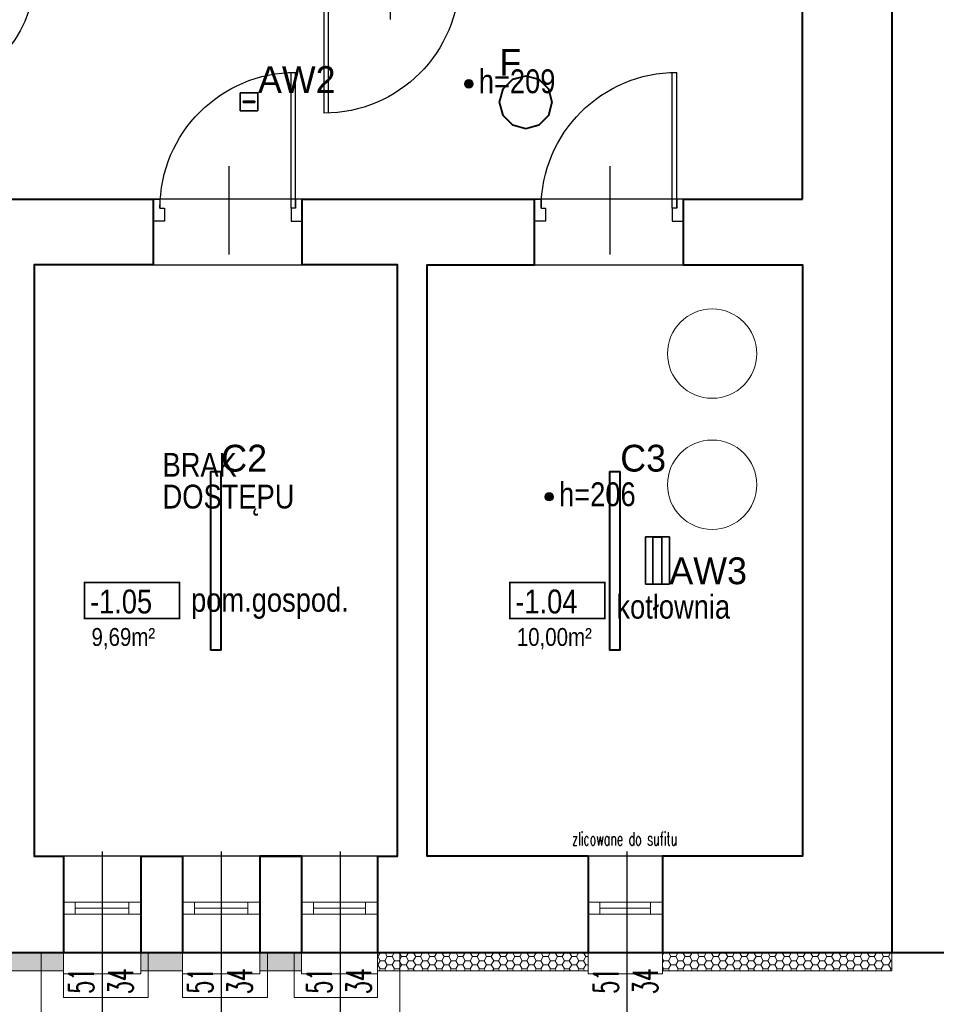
# Model space of a CAD drawing. Header units: millimetres. Extents: x -2616 to 3840, y -7331 to 10340.
# Tile 5 of 22: x 1858 to 2474, y 92 to 753. Entities that reach past the tile are written whole.
import ezdxf

# ---------------------------------------------------------------- set-up
doc = ezdxf.new("R2010")
doc.units = ezdxf.units.MM
for name, color, linetype, lineweight in [('#Warnice UG$0$0A_KONSTR', 8, 'Continuous', 40), ('#Warnice UG$0$0A_OCIEPLENIE', 8, 'Continuous', 0), ('#Warnice UG$0$0A_OPISY POM', 8, 'Continuous', 9), ('#Warnice UG$0$0A_POMOCNICZE', 8, 'Continuous', 9), ('#Warnice UG$0$0A_STOLARKA', 8, 'Continuous', 9)]:
    doc.layers.add(name, color=color, linetype=linetype, lineweight=lineweight)
for name, color, linetype in [('#Warnice UG$0$_a_drzwi', 8, 'Continuous'), ('#Warnice UG$0$Opisy', 8, 'Continuous'), ('DLX_BLD0_LUM', 5, 'Continuous'), ('DLX_BLD0_LUMKEY_IDX', 5, 'Continuous'), ('PODKŁAD', 8, 'Continuous')]:
    doc.layers.add(name, color=color, linetype=linetype)
doc.styles.add('#Warnice UG$0$1', font='simplex.shx', dxfattribs={"width": 0.6})
doc.styles.add('#Warnice UG$0$m1_romans', font='romans.shx', dxfattribs={"width": 0.8})
doc.styles.add('TableTextStyle', font='txt')
pattern_1 = [(0, (-100, -60), (4.7625, 2.74963064), [3.175, -6.35]), (120, (-100, -60), (-4.7625, 2.74963066), [3.175, -6.35]), (60, (-100, -60), (1e-08, 5.4992613), [-6.35, 3.175])]

# ---------------------------------------------------------------- blocks, each defined once
blk = doc.blocks.new('#Warnice UG$0$A$C372b6b25')
at = {"layer": '#Warnice UG$0$_a_drzwi'}
for p, q in [((3.33, -4.44), (3.33, 63.89)), ((5.56, -4.44), (5.56, 63.85)), ((37.04, 16.67), (37.04, -27.78)), ((0, 0), (3.33, 0)), ((3.33, 0), (3.33, -4.44)), ((3.33, -4.44), (5.56, -4.44)), ((5.56, -4.44), (5.56, -11.11)), ((69.44, -4.44), (69.44, -11.11)), ((71.67, -4.44), (69.44, -4.44)), ((71.67, 0), (71.67, -4.44)), ((75, 0), (71.67, 0)), ((5.56, -11.11), (0, -11.11)), ((69.44, -11.11), (75, -11.11))]:
    blk.add_line(p, q, dxfattribs=at)
for points in [[(0, 0), (0, -11.11)], [(75, 0), (75, -11.11)]]:
    blk.add_lwpolyline(points, dxfattribs=at)
blk.add_arc((3.33, -4.44), 68.33, 0, 90, dxfattribs=at)
blk = doc.blocks.new('#Warnice UG')
at = {"layer": '#Warnice UG$0$0A_OCIEPLENIE', "transparency": 33554687}
h = blk.add_hatch(dxfattribs=at)
h.set_pattern_fill('HONEY', color=256)
h.set_pattern_definition(pattern_1)
h.paths.add_polyline_path([(13612.12, 6380.63), (13607.12, 6380.63), (13607.12, 6368.63), (13612.12, 6368.63)])
h.paths.add_polyline_path([(13607.12, 6380.63), (13589.12, 6380.63), (13589.12, 6368.63), (13607.12, 6368.63)])
h.paths.add_polyline_path([(13589.12, 6380.63), (13584.12, 6380.63), (13584.12, 6368.63), (13589.12, 6368.63)])
h.paths.add_polyline_path([(13532.12, 6380.63), (13509.12, 6380.63), (13509.12, 6368.63), (13532.12, 6368.63)])
h.paths.add_polyline_path([(13509.12, 6380.63), (13504.12, 6380.63), (13504.12, 6368.63), (13509.12, 6368.63)])
h.paths.add_polyline_path([(13452.12, 6380.63), (13437.12, 6380.63), (13437.12, 6368.63), (13452.12, 6368.63)])
h.paths.add_polyline_path([(13437.12, 6380.63), (13354.45, 6380.63), (13354.45, 6368.63), (13437.12, 6368.63)])
h.paths.add_polyline_path([(13354.45, 6380.63), (13313.56, 6380.63), (13313.56, 6368.63), (13354.45, 6368.63)])
h.paths.add_polyline_path([(13313.56, 6380.63), (13298.56, 6380.63), (13298.56, 6368.63), (13313.56, 6368.63)])
h.paths.add_polyline_path([(13247.56, 6380.63), (13242.56, 6380.63), (13242.56, 6368.63), (13247.56, 6368.63)])
h.paths.add_polyline_path([(13242.56, 6380.63), (13224.56, 6380.63), (13224.56, 6368.63), (13242.56, 6368.63)])
h.paths.add_polyline_path([(13224.56, 6380.63), (13219.56, 6380.63), (13219.56, 6368.63), (13224.56, 6368.63)])
h.paths.add_polyline_path([(13167.56, 6380.63), (13152.56, 6380.63), (13152.56, 6368.63), (13167.56, 6368.63)])
h.paths.add_polyline_path([(13152.56, 6380.63), (13032.56, 6380.63), (13032.56, 6368.63), (13152.56, 6368.63)])
h.paths.add_polyline_path([(13032.56, 6380.63), (13017.56, 6380.63), (13017.56, 6368.63), (13032.56, 6368.63)])
h.paths.add_polyline_path([(12896.56, 6380.63), (12881.56, 6380.63), (12881.56, 6368.63), (12896.56, 6368.63)])
h.paths.add_polyline_path([(12881.56, 6380.63), (12397.56, 6380.63), (12397.56, 6633.63), (12385.56, 6633.63), (12385.56, 6368.63), (12397.56, 6368.63), (12881.56, 6368.63)])
h.paths.add_polyline_path([(12397.56, 6711.63), (12385.56, 6711.63), (12385.56, 6684.63), (12397.56, 6684.63)])
h.paths.add_polyline_path([(12397.56, 7140.63), (12385.56, 7140.63), (12385.56, 6762.63), (12397.56, 6762.63)])
h.paths.add_polyline_path([(13237.02, 6923.96), (13276.76, 6923.96), (13276.76, 6950.99), (13237.02, 6950.99)], flags=9)
h.paths.add_polyline_path([(12537.56, 7250.16), (12537.56, 7278.76), (12516.56, 7278.76), (12516.56, 7250.16)], flags=9)
h.paths.add_polyline_path([(12537.56, 7040.33), (12537.56, 7060.93), (12516.56, 7060.93), (12516.56, 7040.33)], flags=9)
h.paths.add_polyline_path([(12537.56, 6944.63), (12537.56, 6971.63), (12516.56, 6971.63), (12516.56, 6944.63)], flags=9)
h.paths.add_polyline_path([(12537.56, 6854.13), (12537.56, 6875.13), (12516.56, 6875.13), (12516.56, 6854.13)], flags=9)
h.paths.add_polyline_path([(12518.1, 6629.25), (12518.1, 6657.85), (12497.1, 6657.85), (12497.1, 6629.25)], flags=9)
h.paths.add_polyline_path([(12607.33, 7115.52), (12635.93, 7115.52), (12635.93, 7136.52), (12607.33, 7136.52)], flags=9)
h.paths.add_polyline_path([(12828.76, 7115.52), (12849.36, 7115.52), (12849.36, 7136.52), (12828.76, 7136.52)], flags=9)
h.paths.add_polyline_path([(12926.26, 7115.52), (12952.86, 7115.52), (12952.86, 7136.52), (12926.26, 7136.52)], flags=9)
h.paths.add_polyline_path([(12766.76, 7138.22), (12766.76, 7161.62), (12745.76, 7161.62), (12745.76, 7138.22)], flags=9)
h.paths.add_polyline_path([(12603.58, 6496.1), (12630.58, 6496.1), (12630.58, 6517.1), (12603.58, 6517.1)], flags=25)
h.paths.add_polyline_path([(12920.46, 6496.1), (12948.66, 6496.1), (12948.66, 6517.1), (12920.46, 6517.1)], flags=9)
h.paths.add_polyline_path([(13225.76, 6496.1), (13254.36, 6496.1), (13254.36, 6517.1), (13225.76, 6517.1)], flags=9)
h.paths.add_polyline_path([(13540.06, 6496.1), (13569.06, 6496.1), (13569.06, 6517.1), (13540.06, 6517.1)], flags=9)
h.paths.add_polyline_path([(13353.22, 6750.37), (13353.22, 6777.37), (13332.22, 6777.37), (13332.22, 6750.37)], flags=9)
h.paths.add_polyline_path([(13388.57, 6658.47), (13405.57, 6658.47), (13405.57, 6679.47), (13388.57, 6679.47)], flags=9)
h.paths.add_polyline_path([(13457.65, 6651.7), (13457.65, 6680.3), (13436.65, 6680.3), (13436.65, 6651.7)], flags=9)
h.paths.add_polyline_path([(13101.53, 7172.63), (13101.53, 7201.23), (13080.53, 7201.23), (13080.53, 7172.63)], flags=9)
h.paths.add_polyline_path([(13101.53, 6629.83), (13101.53, 6658.43), (13080.53, 6658.43), (13080.53, 6629.83)], flags=9)
h.paths.add_polyline_path([(12734.86, 6764.52), (12755.06, 6764.52), (12755.06, 6785.52), (12734.86, 6785.52)], flags=9)
h.paths.add_polyline_path([(12849.46, 6764.52), (12869.66, 6764.52), (12869.66, 6785.52), (12849.46, 6785.52)], flags=9)
h.paths.add_polyline_path([(12685.97, 6812.01), (12685.97, 6832.61), (12664.97, 6832.61), (12664.97, 6812.01)], flags=9)
h.paths.add_polyline_path([(12929.66, 6811.57), (12929.66, 6832.17), (12908.66, 6832.17), (12908.66, 6811.57)], flags=9)
h.paths.add_polyline_path([(13000.31, 6674.56), (13000.31, 6703.16), (12979.31, 6703.16), (12979.31, 6674.56)], flags=9)
h.paths.add_polyline_path([(13503.16, 6348.98), (13503.16, 6374.18), (13477.96, 6374.18), (13477.96, 6348.98)], flags=9)
h.paths.add_polyline_path([(13476.74, 6351.67), (13476.74, 6372.07), (13451.54, 6372.07), (13451.54, 6351.67)], flags=9)
h.paths.add_polyline_path([(13583.16, 6348.98), (13583.16, 6374.18), (13557.96, 6374.18), (13557.96, 6348.98)], flags=9)
h.paths.add_polyline_path([(13556.74, 6351.67), (13556.74, 6372.07), (13531.54, 6372.07), (13531.54, 6351.67)], flags=9)
h.paths.add_polyline_path([(13663.16, 6348.98), (13663.16, 6374.18), (13637.96, 6374.18), (13637.96, 6348.98)], flags=9)
h.paths.add_polyline_path([(13636.74, 6351.67), (13636.74, 6372.07), (13611.54, 6372.07), (13611.54, 6351.67)], flags=9)
h.paths.add_polyline_path([(13467.09, 6300.24), (13488.45, 6300.24), (13488.45, 6325.44), (13467.09, 6325.44)], flags=9)
h.paths.add_polyline_path([(13547.09, 6300.24), (13568.45, 6300.24), (13568.45, 6325.44), (13547.09, 6325.44)], flags=9)
h.paths.add_polyline_path([(13627.09, 6300.24), (13648.45, 6300.24), (13648.45, 6325.44), (13627.09, 6325.44)], flags=9)
h.paths.add_polyline_path([(13819.53, 6300.24), (13840.89, 6300.24), (13840.89, 6325.44), (13819.53, 6325.44)], flags=9)
h.paths.add_polyline_path([(13532.7, 6600.81), (13646.69, 6600.81), (13646.69, 6634.12), (13532.7, 6634.12)], flags=9)
h.paths.add_polyline_path([(13467.47, 6580.33), (13516.25, 6580.33), (13516.25, 6605.31), (13467.47, 6605.31)], flags=9)
h.paths.add_polyline_path([(13356.48, 7675.81), (13356.48, 7698.91), (13315.27, 7698.91), (13315.27, 7675.81)], flags=9)
h.paths.add_polyline_path([(13356.48, 6223.57), (13356.48, 6246.67), (13315.27, 6246.67), (13315.27, 6223.57)], flags=9)
h.paths.add_polyline_path([(13115.9, 7260.98), (13229.89, 7260.98), (13229.89, 7294.29), (13115.9, 7294.29)], flags=9)
h.paths.add_polyline_path([(12599.71, 6600.81), (12703.49, 6600.81), (12703.49, 6634.12), (12599.71, 6634.12)], flags=9)
h.paths.add_polyline_path([(12911.27, 6600.81), (13025.26, 6600.81), (13025.26, 6634.12), (12911.27, 6634.12)], flags=9)
h.paths.add_polyline_path([(13227.6, 6600.81), (13341.58, 6600.81), (13341.58, 6634.12), (13227.6, 6634.12)], flags=9)
h.paths.add_polyline_path([(13576.11, 7260.98), (13690.1, 7260.98), (13690.1, 7294.29), (13576.11, 7294.29)], flags=9)
h.paths.add_polyline_path([(13050.73, 7240.5), (13099.51, 7240.5), (13099.51, 7265.48), (13050.73, 7265.48)], flags=9)
h.paths.add_polyline_path([(13050.09, 7260.04), (13099.87, 7260.04), (13099.87, 7293.35), (13050.09, 7293.35)], flags=9)
h.paths.add_polyline_path([(12815.56, 7260.72), (12938.7, 7260.72), (12938.7, 7294.03), (12815.56, 7294.03)], flags=9)
h.paths.add_polyline_path([(12750.53, 7240.5), (12806.96, 7240.5), (12806.96, 7265.48), (12750.53, 7265.48)], flags=9)
h.paths.add_polyline_path([(12749.71, 7260.04), (12799.49, 7260.04), (12799.49, 7293.35), (12749.71, 7293.35)], flags=9)
h.paths.add_polyline_path([(12532.94, 6580.33), (12589.37, 6580.33), (12589.37, 6605.31), (12532.94, 6605.31)], flags=24)
h.paths.add_polyline_path([(12533.2, 6599.87), (12582.98, 6599.87), (12582.98, 6633.18), (12533.2, 6633.18)], flags=24)
h.paths.add_polyline_path([(12846.04, 6580.33), (12894.82, 6580.33), (12894.82, 6605.31), (12846.04, 6605.31)], flags=9)
h.paths.add_polyline_path([(12845.43, 6599.87), (12895.2, 6599.87), (12895.2, 6633.18), (12845.43, 6633.18)], flags=9)
h.paths.add_polyline_path([(13161.44, 6580.33), (13217.87, 6580.33), (13217.87, 6605.31), (13161.44, 6605.31)], flags=9)
h.paths.add_polyline_path([(13161.75, 6599.87), (13211.53, 6599.87), (13211.53, 6633.18), (13161.75, 6633.18)], flags=9)
h.paths.add_polyline_path([(13466.75, 6599.87), (13516.53, 6599.87), (13516.53, 6633.18), (13466.75, 6633.18)], flags=9)
h.paths.add_polyline_path([(13818.35, 6596.37), (13902.76, 6596.37), (13902.76, 6629.68), (13818.35, 6629.68)], flags=9)
h.paths.add_polyline_path([(13752.22, 6580.33), (13808.65, 6580.33), (13808.65, 6605.31), (13752.22, 6605.31)], flags=9)
h.paths.add_polyline_path([(13752.57, 6599.87), (13802.35, 6599.87), (13802.35, 6633.18), (13752.57, 6633.18)], flags=9)
h.paths.add_polyline_path([(13509.95, 7240.5), (13566.38, 7240.5), (13566.38, 7265.48), (13509.95, 7265.48)], flags=9)
h.paths.add_polyline_path([(13510.26, 7260.04), (13560.04, 7260.04), (13560.04, 7293.35), (13510.26, 7293.35)], flags=9)
h.paths.add_polyline_path([(13325.11, 7435.79), (13439.1, 7435.79), (13439.1, 7469.1), (13325.11, 7469.1)], flags=9)
h.paths.add_polyline_path([(13259.88, 7415.31), (13308.67, 7415.31), (13308.67, 7440.3), (13259.88, 7440.3)], flags=9)
h.paths.add_polyline_path([(13259.37, 7434.85), (13309.15, 7434.85), (13309.15, 7468.16), (13259.37, 7468.16)], flags=9)
h.paths.add_polyline_path([(12755.89, 6962.89), (12865.77, 6962.89), (12865.77, 6996.2), (12755.89, 6996.2)], flags=9)
h.paths.add_polyline_path([(12690.85, 6942.41), (12747.29, 6942.41), (12747.29, 6967.39), (12690.85, 6967.39)], flags=9)
h.paths.add_polyline_path([(12692.6, 6961.94), (12742.38, 6961.94), (12742.38, 6995.25), (12692.6, 6995.25)], flags=9)
h.paths.add_polyline_path([(14998.62, 6365.97), (15222.1, 6365.97), (15222.1, 6454.16), (14998.62, 6454.16)], flags=9)
h.paths.add_polyline_path([(14996.51, 6480.22), (15275.55, 6480.22), (15275.55, 6561.88), (14996.51, 6561.88)], flags=9)
h.paths.add_polyline_path([(15000.84, 6247.57), (15095.2, 6247.57), (15095.2, 6265.93), (15000.84, 6265.93)], flags=9)
h.paths.add_polyline_path([(15222.68, 6077.85), (15257.4, 6077.85), (15257.4, 6098.57), (15222.68, 6098.57)], flags=9)
h.paths.add_polyline_path([(14944.82, 7326.17), (15275.87, 7326.17), (15275.87, 8054.25), (14944.82, 8054.25)], flags=9)
h.paths.add_polyline_path([(14999.08, 6157.65), (15210.27, 6157.65), (15210.27, 6212.11), (14999.08, 6212.11)], flags=9)
h.paths.add_polyline_path([(15000.3, 6303.75), (15170.07, 6303.75), (15170.07, 6345.78), (15000.3, 6345.78)], flags=9)
h.paths.add_polyline_path([(15100.53, 6076.87), (15160.23, 6076.87), (15160.23, 6097.59), (15100.53, 6097.59)], flags=9)
h.paths.add_polyline_path([(14998.2, 6453.92), (15146.82, 6453.92), (15146.82, 6474.64), (14998.2, 6474.64)], flags=9)
h.paths.add_polyline_path([(14997.15, 6560.7), (15148.88, 6560.7), (15148.88, 6581.42), (14997.15, 6581.42)], flags=9)
h.paths.add_polyline_path([(15221.94, 6118.71), (15285.28, 6118.71), (15285.28, 6139.11), (15221.94, 6139.11)], flags=9)
h.paths.add_polyline_path([(15000.59, 6213.67), (15119.55, 6213.67), (15119.55, 6234.39), (15000.59, 6234.39)], flags=9)
h.paths.add_polyline_path([(14999.08, 6345.46), (15084.48, 6345.46), (15084.48, 6366.18), (14999.08, 6366.18)], flags=9)
h.paths.add_polyline_path([(14998.8, 6116.5), (15115.41, 6116.5), (15115.41, 6137.22), (14998.8, 6137.22)], flags=9)
h.paths.add_polyline_path([(14999.22, 6264.99), (15130.66, 6264.99), (15130.66, 6285.71), (14999.22, 6285.71)], flags=9)
h.paths.add_polyline_path([(14998.98, 6097.44), (15057.06, 6097.44), (15057.06, 6118.16), (14998.98, 6118.16)], flags=9)
h.paths.add_polyline_path([(15099.82, 6097.55), (15148.53, 6097.55), (15148.53, 6118.27), (15099.82, 6118.27)], flags=9)
h.paths.add_polyline_path([(14999.78, 6138.02), (15068.3, 6138.02), (15068.3, 6158.27), (14999.78, 6158.27)], flags=9)
h.paths.add_polyline_path([(15221.15, 6138.09), (15267.82, 6138.09), (15267.82, 6158.34), (15221.15, 6158.34)], flags=9)
h.paths.add_polyline_path([(15221.57, 6097.71), (15283.09, 6097.71), (15283.09, 6117.95), (15221.57, 6117.95)], flags=9)
h.paths.add_polyline_path([(14998.66, 6076.33), (15031.03, 6076.33), (15031.03, 6097.05), (14998.66, 6097.05)], flags=9)
h.paths.add_polyline_path([(14994.08, 6010.3), (15310.44, 6010.3), (15310.44, 6076.29), (14994.08, 6076.29)], flags=9)
h.paths.add_polyline_path([(12366.73, 6634.09), (12391.93, 6634.09), (12391.93, 6659.29), (12366.73, 6659.29)], flags=9)
h.paths.add_polyline_path([(12369.42, 6660.51), (12389.82, 6660.51), (12389.82, 6685.71), (12369.42, 6685.71)], flags=9)
h.paths.add_polyline_path([(12366.73, 6712.09), (12391.93, 6712.09), (12391.93, 6737.29), (12366.73, 6737.29)], flags=9)
h.paths.add_polyline_path([(12369.42, 6738.51), (12389.82, 6738.51), (12389.82, 6763.71), (12369.42, 6763.71)], flags=9)
h.paths.add_polyline_path([(12479.75, 7142.63), (12479.75, 7173.1), (12463.25, 7173.1), (12463.25, 7142.63)], flags=9)
h.paths.add_polyline_path([(12367.21, 7145.09), (12391.45, 7145.09), (12391.45, 7170.29), (12367.21, 7170.29)], flags=9)
h.paths.add_polyline_path([(12367.5, 7171.51), (12391.74, 7171.51), (12391.74, 7196.71), (12367.5, 7196.71)], flags=9)
h.paths.add_polyline_path([(12479.75, 7234.93), (12479.75, 7265.4), (12463.25, 7265.4), (12463.25, 7234.93)], flags=9)
h.paths.add_polyline_path([(12367.21, 7253.59), (12391.45, 7253.59), (12391.45, 7278.79), (12367.21, 7278.79)], flags=9)
h.paths.add_polyline_path([(12367.26, 7280.01), (12391.98, 7280.01), (12391.98, 7305.21), (12367.26, 7305.21)], flags=9)
h.paths.add_polyline_path([(12603.37, 7280.34), (12662.85, 7280.34), (12662.85, 7313.65), (12603.37, 7313.65)], flags=9)
h.paths.add_polyline_path([(12938.6, 7537.48), (12938.6, 7562.2), (12913.4, 7562.2), (12913.4, 7537.48)], flags=9)
h.paths.add_polyline_path([(12912.18, 7537.77), (12912.18, 7562.49), (12886.98, 7562.49), (12886.98, 7537.77)], flags=9)
h.paths.add_polyline_path([(13083.1, 7537.24), (13083.1, 7562.44), (13057.9, 7562.44), (13057.9, 7537.24)], flags=9)
h.paths.add_polyline_path([(13056.68, 7539.93), (13056.68, 7560.33), (13031.48, 7560.33), (13031.48, 7539.93)], flags=9)
h.paths.add_polyline_path([(13588.1, 7537.24), (13588.1, 7562.44), (13562.9, 7562.44), (13562.9, 7537.24)], flags=9)
h.paths.add_polyline_path([(13561.68, 7539.93), (13561.68, 7560.33), (13536.48, 7560.33), (13536.48, 7539.93)], flags=9)
h.paths.add_polyline_path([(13736.1, 7537.24), (13736.1, 7562.44), (13710.9, 7562.44), (13710.9, 7537.24)], flags=9)
h.paths.add_polyline_path([(13709.68, 7539.93), (13709.68, 7560.33), (13684.48, 7560.33), (13684.48, 7539.93)], flags=9)
h.paths.add_polyline_path([(13883.1, 7537.24), (13883.1, 7562.44), (13857.9, 7562.44), (13857.9, 7537.24)], flags=9)
h.paths.add_polyline_path([(13856.68, 7539.93), (13856.68, 7560.33), (13831.48, 7560.33), (13831.48, 7539.93)], flags=9)
h.paths.add_polyline_path([(13725.97, 6949.19), (13785.45, 6949.19), (13785.45, 6982.5), (13725.97, 6982.5)], flags=9)
h.paths.add_polyline_path([(13513.38, 6670.07), (13609.96, 6670.07), (13609.96, 6725), (13513.38, 6725)], flags=9)
h.paths.add_polyline_path([(13779.87, 6671.89), (13839.35, 6671.89), (13839.35, 6705.2), (13779.87, 6705.2)], flags=9)
h.paths.add_polyline_path([(13783.75, 6450.4), (13866.68, 6450.4), (13866.68, 6463.9), (13783.75, 6463.9)], flags=9)
h.paths.add_polyline_path([(13855.6, 6348.98), (13855.6, 6374.18), (13830.4, 6374.18), (13830.4, 6348.98)], flags=9)
h.paths.add_polyline_path([(13829.18, 6351.67), (13829.18, 6372.07), (13803.98, 6372.07), (13803.98, 6351.67)], flags=9)
h.paths.add_polyline_path([(13298.6, 6351.38), (13298.6, 6371.78), (13273.4, 6371.78), (13273.4, 6351.38)], flags=9)
h.paths.add_polyline_path([(13272.18, 6351.67), (13272.18, 6372.07), (13246.98, 6372.07), (13246.98, 6351.67)], flags=9)
h.paths.add_polyline_path([(13218.6, 6348.98), (13218.6, 6374.18), (13193.4, 6374.18), (13193.4, 6348.98)], flags=9)
h.paths.add_polyline_path([(13192.18, 6349.51), (13192.18, 6374.23), (13166.98, 6374.23), (13166.98, 6349.51)], flags=9)
h.paths.add_polyline_path([(12982.1, 6349.46), (12982.1, 6373.7), (12956.9, 6373.7), (12956.9, 6349.46)], flags=9)
h.paths.add_polyline_path([(12955.68, 6347.83), (12955.68, 6375.91), (12930.48, 6375.91), (12930.48, 6347.83)], flags=9)
h.paths.add_polyline_path([(12893.68, 6444.39), (12926.21, 6444.39), (12926.21, 6460.89), (12893.68, 6460.89)], flags=9)
h.paths.add_polyline_path([(13277.79, 7031.85), (13277.79, 7146.07), (13255.29, 7146.07), (13255.29, 7031.85)], flags=9)
h.paths.add_polyline_path([(12837.22, 7580.9), (12944.15, 7580.9), (12944.15, 7603.4), (12837.22, 7603.4)], flags=9)
h = blk.add_hatch(dxfattribs=at)
h.set_pattern_fill('HONEY', color=256)
h.set_pattern_definition(pattern_1)
h.paths.add_polyline_path([(13804.56, 6368.63), (13804.56, 6380.63), (13663.12, 6380.63), (13663.12, 6368.63)])
h = blk.add_hatch(dxfattribs=at)
h.set_pattern_fill('HONEY', color=256)
h.set_pattern_definition(pattern_1)
h.paths.add_polyline_path([(13854.56, 6380.63), (13854.56, 6368.63), (14008.56, 6368.63), (14008.56, 6380.63)])
at = {"layer": '#Warnice UG$0$0A_OPISY POM', "transparency": 33554687}
h = blk.add_hatch(color=256, dxfattribs=at)
h.dxf.hatch_style = 1
h.paths.add_polyline_path([(13727.33, 6964.19, 1), (13721.59, 6964.19, 1)])
h = blk.add_hatch(color=256, dxfattribs=at)
h.dxf.hatch_style = 1
h.paths.add_polyline_path([(13781.23, 6686.89, 1), (13775.48, 6686.89, 1)])
at = {"layer": '#Warnice UG$0$0A_KONSTR', "ltscale": 100}
blk.add_lwpolyline([(12397.56, 7533.63), (14766.56, 7533.63), (14766.56, 6380.63), (12397.56, 6380.63)], close=True, dxfattribs=at)
at = {"layer": '#Warnice UG$0$0A_KONSTR'}
for points in [[(13883.56, 7533.63), (14008.56, 7533.63), (14008.56, 6380.63)], [(13948.56, 6886.63), (13948.56, 7029.63)], [(13252.56, 6886.63), (13512.56, 6886.63)], [(13512.56, 6842.63), (13512.56, 6886.63)], [(13612.56, 6842.63), (13612.56, 6886.63)], [(13612.56, 6886.63), (13768.56, 6886.63)], [(13768.56, 6842.63), (13768.56, 6886.63)], [(13868.56, 6842.63), (13868.56, 6886.63)], [(13868.56, 6886.63), (13948.56, 6886.63)], [(13512.56, 6842.63), (13432.56, 6842.63), (13432.56, 6445.63), (13452.12, 6445.63)], [(13663.12, 6445.63), (13676.56, 6445.63), (13676.56, 6842.63), (13612.56, 6842.63)], [(13804.56, 6445.63), (13696.56, 6445.63), (13696.56, 6842.63), (13768.56, 6842.63)], [(14008.56, 6842.63), (14008.56, 6380.63), (13854.56, 6380.63)], [(13868.56, 6842.63), (13948.56, 6842.63), (13948.56, 6445.63), (13854.56, 6445.63)], [(13452.12, 6445.63), (13452.12, 6380.63)], [(13504.12, 6445.63), (13504.12, 6380.63)], [(13504.12, 6445.63), (13532.12, 6445.63)], [(13532.12, 6445.63), (13532.12, 6380.63)], [(13612.12, 6445.63), (13584.12, 6445.63)], [(13584.12, 6445.63), (13584.12, 6380.63)], [(13584.12, 6445.63), (13612.12, 6445.63)], [(13612.12, 6445.63), (13612.12, 6380.63)], [(13663.12, 6445.63), (13663.12, 6380.63)], [(13804.56, 6445.63), (13804.56, 6380.63)], [(13854.56, 6445.63), (13854.56, 6380.63)], [(13452.12, 6380.63), (13298.56, 6380.63)], [(13478.14, 6380.63), (13478.12, 6380.63)], [(13532.12, 6380.63), (13504.12, 6380.63)], [(13558.14, 6380.63), (13558.12, 6380.63)], [(13612.12, 6380.63), (13584.12, 6380.63)], [(13612.12, 6380.63), (13584.12, 6380.63)], [(13638.14, 6380.63), (13638.12, 6380.63)], [(13804.56, 6380.63), (13663.12, 6380.63)]]:
    blk.add_lwpolyline(points, dxfattribs=at)
at = {"layer": '#Warnice UG$0$0A_OCIEPLENIE'}
for points in [[(13452.12, 6380.63), (13452.12, 6368.63), (13298.56, 6368.63), (13298.56, 6380.63)], [(13532.12, 6380.63), (13532.12, 6368.63), (13504.12, 6368.63), (13504.12, 6380.63)], [(13612.12, 6380.63), (13612.12, 6368.63), (13584.12, 6368.63), (13584.12, 6380.63)], [(13804.56, 6380.63), (13804.56, 6368.63), (13663.12, 6368.63), (13663.12, 6380.63)], [(14008.56, 6380.63), (14008.56, 6368.63), (13854.56, 6368.63), (13854.56, 6368.63), (13854.56, 6380.63), (13854.56, 6380.63)]]:
    blk.add_lwpolyline(points, dxfattribs=at)
at = {"layer": '#Warnice UG$0$0A_OPISY POM', "const_width": 1}
for points in [[(13466.36, 6629.33), (13530.11, 6629.33), (13530.11, 6605.1), (13466.36, 6605.1)], [(13752.04, 6629.33), (13815.79, 6629.33), (13815.79, 6605.1), (13752.04, 6605.1)]]:
    blk.add_lwpolyline(points, close=True, dxfattribs=at)
at = {"layer": '#Warnice UG$0$0A_OPISY POM'}
for centre in [(13724.46, 6964.19), (13778.36, 6686.89)]:
    blk.add_circle(centre, 2.87, dxfattribs=at)
at = {"layer": '#Warnice UG$0$0A_POMOCNICZE', "ltscale": 3}
for points in [[(13437.12, 6380.63), (13437.12, 6335.63), (13598.12, 6335.63)], [(13452.12, 6380.63), (13452.12, 6350.63), (13509.12, 6350.63)], [(13452.12, 6380.63), (13452.12, 6350.63), (13509.12, 6350.63)], [(13509.12, 6380.63), (13509.12, 6350.63)], [(13532.12, 6380.63), (13532.12, 6350.63), (13589.12, 6350.63)], [(13589.12, 6380.63), (13589.12, 6350.63)], [(13607.12, 6350.63), (13663.12, 6350.63), (13663.12, 6380.63)], [(13607.12, 6380.63), (13607.12, 6350.63)], [(13678.12, 6335.63), (13678.12, 6380.63)]]:
    blk.add_lwpolyline(points, dxfattribs=at)
for centre in [(13887.9, 6782.97), (13887.9, 6694.97)]:
    blk.add_circle(centre, 30, dxfattribs=at)
at = {"layer": '#Warnice UG$0$0A_STOLARKA'}
for p, q in [((13452.12, 6414.63), (13504.12, 6414.63)), ((13532.12, 6414.63), (13584.12, 6414.63)), ((13612.12, 6414.63), (13663.12, 6414.63)), ((13804.56, 6414.63), (13854.56, 6414.63)), ((13452.12, 6406.63), (13504.12, 6406.63)), ((13460.12, 6410.63), (13496.12, 6410.63)), ((13532.12, 6406.63), (13584.12, 6406.63)), ((13540.12, 6410.63), (13576.12, 6410.63)), ((13612.12, 6406.63), (13663.12, 6406.63)), ((13620.12, 6410.63), (13655.12, 6410.63)), ((13804.56, 6406.63), (13854.56, 6406.63)), ((13812.56, 6410.63), (13846.56, 6410.63))]:
    blk.add_line(p, q, dxfattribs=at)
for points in [[(13504.12, 6445.63), (13452.12, 6445.63), (13452.12, 6366.63), (13504.12, 6366.63)], [(13584.12, 6445.63), (13532.12, 6445.63), (13532.12, 6366.63), (13584.12, 6366.63)], [(13663.12, 6445.63), (13612.12, 6445.63), (13612.12, 6366.63), (13663.12, 6366.63)], [(13854.56, 6445.63), (13804.56, 6445.63), (13804.56, 6366.63), (13854.56, 6366.63)], [(13460.12, 6406.63), (13460.12, 6414.63), (13452.12, 6414.63), (13452.12, 6406.63)], [(13504.12, 6406.63), (13504.12, 6414.63), (13496.12, 6414.63), (13496.12, 6406.63)], [(13540.12, 6406.63), (13540.12, 6414.63), (13532.12, 6414.63), (13532.12, 6406.63)], [(13584.12, 6406.63), (13584.12, 6414.63), (13576.12, 6414.63), (13576.12, 6406.63)], [(13620.12, 6406.63), (13620.12, 6414.63), (13612.12, 6414.63), (13612.12, 6406.63)], [(13663.12, 6406.63), (13663.12, 6414.63), (13655.12, 6414.63), (13655.12, 6406.63)], [(13812.56, 6406.63), (13812.56, 6414.63), (13804.56, 6414.63), (13804.56, 6406.63)], [(13854.56, 6406.63), (13854.56, 6414.63), (13846.56, 6414.63), (13846.56, 6406.63)]]:
    blk.add_lwpolyline(points, close=True, dxfattribs=at)
at = {"layer": '#Warnice UG$0$Opisy'}
for p, q in [((13478.12, 6448.76), (13478.12, 6328.01)), ((13558.12, 6448.76), (13558.12, 6328.01)), ((13638.12, 6448.76), (13638.12, 6328.01)), ((13830.56, 6448.76), (13830.56, 6328.01))]:
    blk.add_line(p, q, dxfattribs=at)
at = {"layer": 'Defpoints'}
for points in [[(12461.56, 7029.63), (13231.56, 7029.63), (13231.56, 7358.63), (13322.56, 7358.63), (13322.56, 7029.63), (13948.56, 7029.63), (13948.56, 6886.63), (12461.56, 6886.63)], [(13432.56, 6842.63), (13655.56, 6842.63), (13676.56, 6842.63), (13676.56, 6694.63), (13676.56, 6445.63), (13432.56, 6445.63)], [(13696.56, 6842.63), (13948.56, 6842.63), (13948.56, 6445.63), (13696.56, 6445.63)]]:
    blk.add_lwpolyline(points, close=True, dxfattribs=at)
at = {"layer": '#Warnice UG$0$_a_drzwi'}
for p, xscale, yscale, zscale, rotation in [((13622.56, 7029.63), -1.333333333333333, 1.333333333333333, 1.333333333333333, 180), ((13355.56, 7029.63), -1.066666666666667, 1.066666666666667, 1.066666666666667, 180), ((13612.56, 6886.63), -1.333333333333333, 1.333333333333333, 1.333333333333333, 359.9999996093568), ((13868.56, 6886.63), -1.333333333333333, 1.333333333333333, 1.333333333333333, 359.9999996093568)]:
    blk.add_blockref('#Warnice UG$0$A$C372b6b25', p, dxfattribs=dict(at, xscale=xscale, yscale=yscale, zscale=zscale, rotation=rotation))
at = {"layer": '#Warnice UG$0$0A_OPISY POM', "attachment_point": 9, "line_spacing_factor": 0.8, "style": '#Warnice UG$0$m1_romans'}
for s, insert, char_height, width in [('\\pxql;{\\fArial Narrow|b0|i0|c238|p34;\\W1;h=209}', (13828.03, 6957.62), 16, 96.8644), ('\\pxql;{\\fArial Narrow|b0|i0|c238|p34;\\W1;BRAK DOSTĘPU}', (13615.62, 6674.13), 16, 96.8644), ('\\pxql;{\\fArial Narrow|b0|i0|c238|p34;\\W1;h=206}', (13881.93, 6680.32), 16, 96.8644), ('{\\fArial Narrow|b0|i0|c238|p34;\\W1;-1.05}', (13511.76, 6608.3), 16, 375.2999), ('\\pxql;{\\fArial Narrow|b0|i0|c238|p34;\\W1;pom.gospod.}', (13913.19, 6604.81), 16, 375.2999), ('{\\fArial Narrow|b0|i0|c238|p34;\\W1;-1.04}', (13797.44, 6608.3), 16, 375.2999), ('\\pxql;{\\fArial Narrow|b0|i0|c238|p34;\\W1;kotłownia}', (14198.87, 6604.81), 16, 375.2999), ('\\pxql;{\\W1;\\fArial Narrow|b0|i0|c238|p34;9,69m²}', (13567.88, 6584.49), 12, 96.8644), ('\\pxql;{\\fArial Narrow|b0|i0|c238|p34;\\W1;10,00m²}', (13853.56, 6584.49), 12, 96.8644)]:
    blk.add_mtext(s, dxfattribs=dict(at, insert=insert, char_height=char_height, width=width))
at = {"layer": '#Warnice UG$0$Opisy', "insert": (13785.11, 6457.15), "char_height": 9, "width": 158.6274, "attachment_point": 5, "line_spacing_factor": 0.7, "style": '#Warnice UG$0$1'}
blk.add_mtext('\\pxqr;zlicowane do sufitu', dxfattribs=at)
at = {"layer": '#Warnice UG$0$Opisy', "char_height": 16.8, "width": 158.6274, "attachment_point": 5, "rotation": 90, "style": '#Warnice UG$0$1'}
for s, insert in [('34', (13490.56, 6361.58)), ('34', (13570.56, 6361.58)), ('34', (13650.56, 6361.58)), ('34', (13843, 6361.58)), ('51', (13464.14, 6361.87)), ('51', (13544.14, 6361.87)), ('51', (13624.14, 6361.87)), ('51', (13816.58, 6361.87))]:
    blk.add_mtext(s, dxfattribs=dict(at, insert=insert))

msp = doc.modelspace()

# ---------------------------------------------------------------- linework, layer by layer
at = {"layer": 'DLX_BLD0_LUM'}
for points in [[(2198.02, 715.74, 0), (2189.12, 713.35, 0)], [(2189.12, 713.35, 0), (2198.02, 715.74, 0)], [(2189.12, 713.35, 0), (2198.02, 715.74, 0)], [(2198.02, 715.74, 0), (2189.12, 713.35, 0)], [(2198.02, 715.49, 0), (2189.25, 713.14, 0)], [(2189.25, 713.14, 0), (2198.02, 715.49, 0)], [(2206.92, 713.35, 0), (2198.02, 715.74, 0)], [(2198.02, 715.74, 0), (2198.02, 715.74, 0)], [(2198.02, 715.74, 0), (2206.92, 713.35, 0)], [(2198.02, 715.74, 0), (2198.02, 715.74, 0)], [(2198.02, 715.74, 0), (2206.92, 713.35, 0)], [(2206.92, 713.35, 0), (2198.02, 715.74, 0)], [(2206.8, 713.14, 0), (2198.02, 715.49, 0)], [(2198.02, 715.49, 0), (2206.8, 713.14, 0)], [(2189.12, 713.35, 0), (2182.61, 706.84, 0)], [(2182.61, 706.84, 0), (2189.12, 713.35, 0)], [(2182.61, 706.84, 0), (2189.12, 713.35, 0)], [(2189.12, 713.35, 0), (2182.61, 706.84, 0)], [(2189.25, 713.14, 0), (2182.82, 706.71, 0)], [(2182.82, 706.71, 0), (2189.25, 713.14, 0)], [(2189.12, 713.35, 0), (2189.12, 713.35, 0)], [(2189.12, 713.35, 0), (2189.12, 713.35, 0)], [(2213.22, 706.71, 0), (2206.8, 713.14, 0)], [(2206.8, 713.14, 0), (2213.22, 706.71, 0)], [(2213.44, 706.84, 0), (2206.92, 713.35, 0)], [(2206.92, 713.35, 0), (2206.92, 713.35, 0)], [(2206.92, 713.35, 0), (2213.44, 706.84, 0)], [(2206.92, 713.35, 0), (2206.92, 713.35, 0)], [(2206.92, 713.35, 0), (2213.44, 706.84, 0)], [(2213.44, 706.84, 0), (2206.92, 713.35, 0)], [(2006.15, 692.15, 0), (2006.15, 704.15, 0)], [(2006.15, 704.15, 0), (2006.15, 704.15, 0)], [(2006.15, 704.15, 0), (2006.15, 692.15, 0)], [(2006.15, 704.15, 0), (2018.15, 704.15, 0)], [(2018.15, 704.15, 0), (2006.15, 704.15, 0)], [(2006.15, 704.15, 0), (2006.15, 704.15, 0)], [(2006.15, 704.15, 0), (2006.15, 692.15, 0)], [(2018.15, 704.15, 0), (2006.15, 704.15, 0)], [(2006.15, 692.15, 0), (2006.15, 704.15, 0)], [(2006.15, 704.15, 0), (2018.15, 704.15, 0)], [(2018.15, 704.15, 0), (2018.15, 692.15, 0)], [(2018.15, 692.15, 0), (2018.15, 704.15, 0)], [(2018.15, 704.15, 0), (2018.15, 704.15, 0)], [(2018.15, 704.15, 0), (2018.15, 704.15, 0)], [(2018.15, 692.15, 0), (2018.15, 704.15, 0)], [(2018.15, 704.15, 0), (2018.15, 692.15, 0)], [(2182.61, 706.84, 0), (2180.22, 697.94, 0)], [(2180.22, 697.94, 0), (2182.61, 706.84, 0)], [(2180.22, 697.94, 0), (2182.61, 706.84, 0)], [(2182.61, 706.84, 0), (2180.22, 697.94, 0)], [(2182.82, 706.71, 0), (2180.47, 697.94, 0)], [(2180.47, 697.94, 0), (2182.82, 706.71, 0)], [(2182.61, 706.84, 0), (2182.61, 706.84, 0)], [(2182.61, 706.84, 0), (2182.61, 706.84, 0)], [(2215.57, 697.94, 0), (2213.22, 706.71, 0)], [(2213.22, 706.71, 0), (2215.57, 697.94, 0)], [(2215.82, 697.94, 0), (2213.44, 706.84, 0)], [(2213.44, 706.84, 0), (2213.44, 706.84, 0)], [(2213.44, 706.84, 0), (2215.82, 697.94, 0)], [(2213.44, 706.84, 0), (2213.44, 706.84, 0)], [(2213.44, 706.84, 0), (2215.82, 697.94, 0)], [(2215.82, 697.94, 0), (2213.44, 706.84, 0)], [(2008.15, 698.65, 0), (2008.15, 697.65, 0)], [(2016.15, 698.65, 0), (2008.15, 698.65, 0)], [(2008.15, 697.65, 0), (2008.15, 698.65, 0)], [(2008.15, 698.65, 0), (2016.15, 698.65, 0)], [(2008.15, 697.65, 0), (2016.15, 697.65, 0)], [(2016.15, 697.65, 0), (2008.15, 697.65, 0)], [(2016.15, 697.65, 0), (2016.15, 698.65, 0)], [(2016.15, 698.65, 0), (2016.15, 697.65, 0)], [(2180.22, 697.94, 0), (2180.22, 697.94, 0)], [(2180.22, 697.94, 0), (2182.61, 689.04, 0)], [(2182.61, 689.04, 0), (2180.22, 697.94, 0)], [(2180.22, 697.94, 0), (2180.22, 697.94, 0)], [(2182.61, 689.04, 0), (2180.22, 697.94, 0)], [(2180.22, 697.94, 0), (2182.61, 689.04, 0)], [(2180.47, 697.94, 0), (2182.82, 689.16, 0)], [(2182.82, 689.16, 0), (2180.47, 697.94, 0)], [(2213.22, 689.16, 0), (2215.57, 697.94, 0)], [(2215.57, 697.94, 0), (2213.22, 689.16, 0)], [(2213.44, 689.04, 0), (2215.82, 697.94, 0)], [(2215.82, 697.94, 0), (2213.44, 689.04, 0)], [(2215.82, 697.94, 0), (2213.44, 689.04, 0)], [(2213.44, 689.04, 0), (2215.82, 697.94, 0)], [(2215.82, 697.94, 0), (2215.82, 697.94, 0)], [(2215.82, 697.94, 0), (2215.82, 697.94, 0)], [(2018.15, 692.15, 0), (2006.15, 692.15, 0)], [(2006.15, 692.15, 0), (2006.15, 692.15, 0)], [(2006.15, 692.15, 0), (2018.15, 692.15, 0)], [(2006.15, 692.15, 0), (2006.15, 692.15, 0)], [(2006.15, 692.15, 0), (2018.15, 692.15, 0)], [(2018.15, 692.15, 0), (2006.15, 692.15, 0)], [(2018.15, 692.15, 0), (2018.15, 692.15, 0)], [(2018.15, 692.15, 0), (2018.15, 692.15, 0)], [(2182.61, 689.04, 0), (2182.61, 689.04, 0)], [(2182.61, 689.04, 0), (2189.12, 682.52, 0)], [(2189.12, 682.52, 0), (2182.61, 689.04, 0)], [(2182.61, 689.04, 0), (2182.61, 689.04, 0)], [(2189.12, 682.52, 0), (2182.61, 689.04, 0)], [(2182.61, 689.04, 0), (2189.12, 682.52, 0)], [(2182.82, 689.16, 0), (2189.25, 682.74, 0)], [(2189.25, 682.74, 0), (2182.82, 689.16, 0)], [(2206.8, 682.74, 0), (2213.22, 689.16, 0)], [(2213.22, 689.16, 0), (2206.8, 682.74, 0)], [(2206.92, 682.52, 0), (2213.44, 689.04, 0)], [(2213.44, 689.04, 0), (2206.92, 682.52, 0)], [(2213.44, 689.04, 0), (2206.92, 682.52, 0)], [(2206.92, 682.52, 0), (2213.44, 689.04, 0)], [(2213.44, 689.04, 0), (2213.44, 689.04, 0)], [(2213.44, 689.04, 0), (2213.44, 689.04, 0)], [(2189.12, 682.52, 0), (2198.02, 680.14, 0)], [(2198.02, 680.14, 0), (2189.12, 682.52, 0)], [(2189.12, 682.52, 0), (2189.12, 682.52, 0)], [(2189.12, 682.52, 0), (2189.12, 682.52, 0)], [(2198.02, 680.14, 0), (2189.12, 682.52, 0)], [(2189.12, 682.52, 0), (2198.02, 680.14, 0)], [(2189.25, 682.74, 0), (2198.02, 680.39, 0)], [(2198.02, 680.39, 0), (2189.25, 682.74, 0)], [(2198.02, 680.39, 0), (2206.8, 682.74, 0)], [(2206.8, 682.74, 0), (2198.02, 680.39, 0)], [(2198.02, 680.14, 0), (2206.92, 682.52, 0)], [(2206.92, 682.52, 0), (2198.02, 680.14, 0)], [(2206.92, 682.52, 0), (2198.02, 680.14, 0)], [(2198.02, 680.14, 0), (2206.92, 682.52, 0)], [(2206.92, 682.52, 0), (2206.92, 682.52, 0)], [(2206.92, 682.52, 0), (2206.92, 682.52, 0)], [(2198.02, 680.14, 0), (2198.02, 680.14, 0)], [(2198.02, 680.14, 0), (2198.02, 680.14, 0)], [(1986.3, 449.94, 0), (1986.3, 329.94, 0)], [(1986.3, 329.94, 0), (1986.3, 449.94, 0)], [(1986.3, 449.94, 0), (1986.3, 449.94, 0)], [(1993.5, 449.94, 0), (1986.3, 449.94, 0)], [(1986.3, 449.94, 0), (1986.3, 449.94, 0)], [(1986.3, 449.94, 0), (1993.5, 449.94, 0)], [(1986.3, 449.94, 0), (1993.5, 449.94, 0)], [(1986.3, 329.94, 0), (1986.3, 449.94, 0)], [(1993.5, 449.94, 0), (1986.3, 449.94, 0)], [(1986.3, 449.94, 0), (1986.3, 329.94, 0)], [(1986.55, 449.69, 0), (1986.55, 330.19, 0)], [(1993.25, 449.69, 0), (1986.55, 449.69, 0)], [(1986.55, 330.19, 0), (1986.55, 449.69, 0)], [(1986.55, 449.69, 0), (1993.25, 449.69, 0)], [(1993.25, 330.19, 0), (1993.25, 449.69, 0)], [(1993.25, 449.69, 0), (1993.25, 330.19, 0)], [(1993.5, 329.94, 0), (1993.5, 449.94, 0)], [(1993.5, 449.94, 0), (1993.5, 449.94, 0)], [(1993.5, 449.94, 0), (1993.5, 329.94, 0)], [(1993.5, 449.94, 0), (1993.5, 449.94, 0)], [(1993.5, 449.94, 0), (1993.5, 329.94, 0)], [(1993.5, 329.94, 0), (1993.5, 449.94, 0)], [(2254.3, 449.94, 0), (2254.3, 329.94, 0)], [(2254.3, 329.94, 0), (2254.3, 449.94, 0)], [(2254.3, 449.94, 0), (2254.3, 449.94, 0)], [(2261.5, 449.94, 0), (2254.3, 449.94, 0)], [(2254.3, 449.94, 0), (2254.3, 449.94, 0)], [(2254.3, 449.94, 0), (2261.5, 449.94, 0)], [(2254.3, 449.94, 0), (2261.5, 449.94, 0)], [(2254.3, 329.94, 0), (2254.3, 449.94, 0)], [(2261.5, 449.94, 0), (2254.3, 449.94, 0)], [(2254.3, 449.94, 0), (2254.3, 329.94, 0)], [(2254.55, 449.69, 0), (2254.55, 330.19, 0)], [(2261.25, 449.69, 0), (2254.55, 449.69, 0)], [(2254.55, 330.19, 0), (2254.55, 449.69, 0)], [(2254.55, 449.69, 0), (2261.25, 449.69, 0)], [(2261.25, 330.19, 0), (2261.25, 449.69, 0)], [(2261.25, 449.69, 0), (2261.25, 330.19, 0)], [(2261.5, 329.94, 0), (2261.5, 449.94, 0)], [(2261.5, 449.94, 0), (2261.5, 449.94, 0)], [(2261.5, 449.94, 0), (2261.5, 329.94, 0)], [(2261.5, 449.94, 0), (2261.5, 449.94, 0)], [(2261.5, 449.94, 0), (2261.5, 329.94, 0)], [(2261.5, 329.94, 0), (2261.5, 449.94, 0)], [(2278.37, 406.01, 0), (2294.47, 406.01, 0)], [(2294.47, 406.01, 0), (2278.37, 406.01, 0)], [(2278.37, 406.01, 0), (2278.37, 406.01, 0)], [(2278.37, 374.31, 0), (2278.37, 406.01, 0)], [(2278.37, 406.01, 0), (2278.37, 406.01, 0)], [(2278.37, 406.01, 0), (2278.37, 374.31, 0)], [(2294.47, 406.01, 0), (2278.37, 406.01, 0)], [(2278.37, 406.01, 0), (2278.37, 374.31, 0)], [(2278.37, 406.01, 0), (2294.47, 406.01, 0)], [(2278.37, 374.31, 0), (2278.37, 406.01, 0)], [(2289.42, 405.91, 0), (2283.42, 405.91, 0)], [(2283.42, 405.91, 0), (2283.42, 374.41, 0)], [(2283.42, 374.41, 0), (2283.42, 405.91, 0)], [(2283.42, 405.91, 0), (2289.42, 405.91, 0)], [(2289.42, 374.41, 0), (2289.42, 405.91, 0)], [(2289.42, 405.91, 0), (2289.42, 374.41, 0)], [(2294.47, 406.01, 0), (2294.47, 406.01, 0)], [(2294.47, 406.01, 0), (2294.47, 374.31, 0)], [(2294.47, 374.31, 0), (2294.47, 406.01, 0)], [(2294.47, 406.01, 0), (2294.47, 406.01, 0)], [(2294.47, 374.31, 0), (2294.47, 406.01, 0)], [(2294.47, 406.01, 0), (2294.47, 374.31, 0)], [(2294.47, 374.31, 0), (2278.37, 374.31, 0)], [(2278.37, 374.31, 0), (2278.37, 374.31, 0)], [(2278.37, 374.31, 0), (2294.47, 374.31, 0)], [(2278.37, 374.31, 0), (2278.37, 374.31, 0)], [(2278.37, 374.31, 0), (2294.47, 374.31, 0)], [(2294.47, 374.31, 0), (2278.37, 374.31, 0)], [(2283.42, 374.41, 0), (2289.42, 374.41, 0)], [(2289.42, 374.41, 0), (2283.42, 374.41, 0)], [(2294.47, 374.31, 0), (2294.47, 374.31, 0)], [(2294.47, 374.31, 0), (2294.47, 374.31, 0)], [(1986.3, 329.94, 0), (1986.3, 329.94, 0)], [(1986.3, 329.94, 0), (1993.5, 329.94, 0)], [(1993.5, 329.94, 0), (1986.3, 329.94, 0)], [(1986.3, 329.94, 0), (1986.3, 329.94, 0)], [(1993.5, 329.94, 0), (1986.3, 329.94, 0)], [(1986.3, 329.94, 0), (1993.5, 329.94, 0)], [(1986.55, 330.19, 0), (1993.25, 330.19, 0)], [(1993.25, 330.19, 0), (1986.55, 330.19, 0)], [(1993.5, 329.94, 0), (1993.5, 329.94, 0)], [(1993.5, 329.94, 0), (1993.5, 329.94, 0)], [(2254.3, 329.94, 0), (2254.3, 329.94, 0)], [(2254.3, 329.94, 0), (2261.5, 329.94, 0)], [(2261.5, 329.94, 0), (2254.3, 329.94, 0)], [(2254.3, 329.94, 0), (2254.3, 329.94, 0)], [(2261.5, 329.94, 0), (2254.3, 329.94, 0)], [(2254.3, 329.94, 0), (2261.5, 329.94, 0)], [(2254.55, 330.19, 0), (2261.25, 330.19, 0)], [(2261.25, 330.19, 0), (2254.55, 330.19, 0)], [(2261.5, 329.94, 0), (2261.5, 329.94, 0)], [(2261.5, 329.94, 0), (2261.5, 329.94, 0)]]:
    msp.add_polyline3d(points, dxfattribs=at)

# ---------------------------------------------------------------- block references
at = {"layer": 'PODKŁAD'}
msp.add_blockref('#Warnice UG', (-11564.68, -6253.84), dxfattribs=at)

# ---------------------------------------------------------------- texts
at = {"layer": 'DLX_BLD0_LUMKEY_IDX', "style": 'TableTextStyle'}
for s, p in [('F', (2180.22, 715.74)), ('AW2', (2018.15, 704.15)), ('C2', (1993.5, 449.94)), ('C3', (2261.5, 449.94)), ('AW3', (2294.47, 374.31))]:
    msp.add_text(s, height=18, dxfattribs=at).set_placement(p)

doc.saveas('drawing.dxf')
